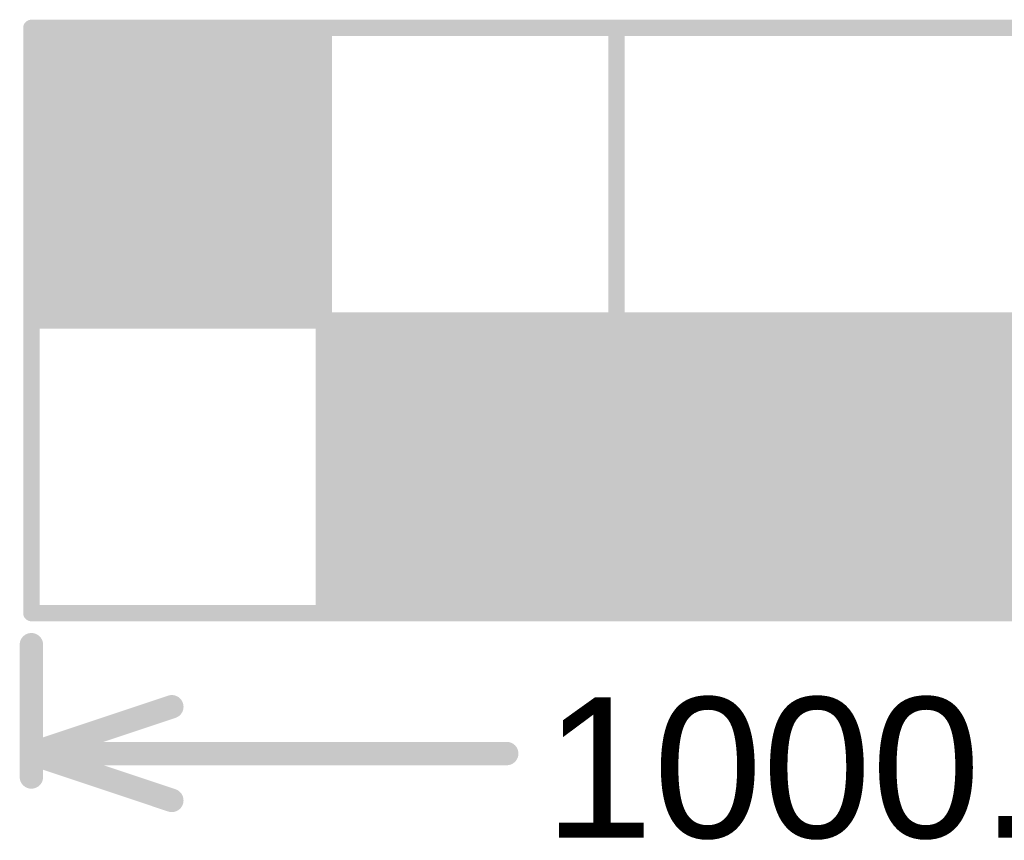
# Model space of a CAD drawing. Header units: inches. Extents: x -0.5 to 15.2, y -1.3 to 8.2.
# Tile 2 of 256: x -0.005 to 0.416, y -0.497 to -0.146. Entities that reach past the tile are written whole.
import ezdxf

# ---------------------------------------------------------------- set-up
doc = ezdxf.new("R2010")
doc.units = ezdxf.units.IN
doc.header["$MEASUREMENT"] = 0
doc.layers.add('M2 Board Dimensions', color=216, linetype='Continuous')
doc.styles.add('Arial', font='txt', dxfattribs={"height": 0.2})

msp = doc.modelspace()

# ---------------------------------------------------------------- hatches: boundary and pattern name
at = {"layer": 'M2 Board Dimensions'}
for points in [[(0, -0.275), (0.125, -0.275), (0.125, -0.15), (0, -0.15)], [(0.125, -0.4), (0.5, -0.4), (0.5, -0.275), (0.125, -0.275)]]:
    msp.add_hatch(color=216, dxfattribs=at).paths.add_polyline_path(points)

# ---------------------------------------------------------------- linework, layer by layer
for points in [[(0, -0.15, 0.007, 0.007, 0), (1, -0.15, 0.007, 0.007, 0)], [(0, -0.4, 0.007, 0.007, 0), (0, -0.15, 0.007, 0.007, 0)], [(0.125, -0.4, 0.007, 0.007, 0), (0.125, -0.15, 0.007, 0.007, 0)], [(0.25, -0.4, 0.007, 0.007, 0), (0.25, -0.15, 0.007, 0.007, 0)], [(0, -0.275, 0.007, 0.007, 0), (1, -0.275, 0.007, 0.007, 0)], [(0, -0.4, 0.007, 0.007, 0), (1, -0.4, 0.007, 0.007, 0)], [(0, -0.47, 0.01, 0.01, 0), (0, -0.4135, 0.01, 0.01, 0)], [(0, -0.46, 0.01, 0.01, 0), (0.06, -0.44, 0.01, 0.01, 0)], [(0, -0.46, 0.01, 0.01, 0), (0.06, -0.48, 0.01, 0.01, 0)], [(0, -0.46, 0.01, 0.01, 0), (0.20309, -0.46, 0.01, 0.01, 0)]]:
    msp.add_lwpolyline(points, format="xyseb", dxfattribs=at)
for points in [[(-0.00175, -0.15, 0.0035, 0.0035, 1), (0.00175, -0.15, 0.0035, 0.0035, 1)], [(-0.00175, -0.15, 0.0035, 0.0035, 1), (0.00175, -0.15, 0.0035, 0.0035, 1)], [(0.12325, -0.15, 0.0035, 0.0035, 1), (0.12675, -0.15, 0.0035, 0.0035, 1)], [(0.24825, -0.15, 0.0035, 0.0035, 1), (0.25175, -0.15, 0.0035, 0.0035, 1)], [(-0.00175, -0.275, 0.0035, 0.0035, 1), (0.00175, -0.275, 0.0035, 0.0035, 1)], [(-0.00175, -0.4, 0.0035, 0.0035, 1), (0.00175, -0.4, 0.0035, 0.0035, 1)], [(-0.00175, -0.4, 0.0035, 0.0035, 1), (0.00175, -0.4, 0.0035, 0.0035, 1)], [(0.12325, -0.4, 0.0035, 0.0035, 1), (0.12675, -0.4, 0.0035, 0.0035, 1)], [(0.24825, -0.4, 0.0035, 0.0035, 1), (0.25175, -0.4, 0.0035, 0.0035, 1)], [(-0.0025, -0.4135, 0.005, 0.005, 1), (0.0025, -0.4135, 0.005, 0.005, 1)], [(0.0575, -0.44, 0.005, 0.005, 1), (0.0625, -0.44, 0.005, 0.005, 1)], [(-0.0025, -0.46, 0.005, 0.005, 1), (0.0025, -0.46, 0.005, 0.005, 1)], [(-0.0025, -0.46, 0.005, 0.005, 1), (0.0025, -0.46, 0.005, 0.005, 1)], [(-0.0025, -0.46, 0.005, 0.005, 1), (0.0025, -0.46, 0.005, 0.005, 1)], [(0.20059, -0.46, 0.005, 0.005, 1), (0.20559, -0.46, 0.005, 0.005, 1)], [(-0.0025, -0.47, 0.005, 0.005, 1), (0.0025, -0.47, 0.005, 0.005, 1)], [(0.0575, -0.48, 0.005, 0.005, 1), (0.0625, -0.48, 0.005, 0.005, 1)]]:
    msp.add_lwpolyline(points, format="xyseb", close=True, dxfattribs=at)

# ---------------------------------------------------------------- texts
at = {"layer": 'M2 Board Dimensions', "style": 'Arial'}
msp.add_text('1000.00mil', height=0.06, dxfattribs=at).set_placement((0.21909, -0.49599))

doc.saveas('drawing.dxf')
